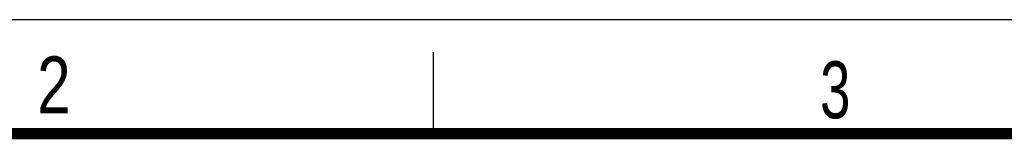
# Model space of a CAD drawing. Header units: millimetres. Extents: x 0 to 210, y 0 to 297.
# Tile 11 of 12: x 80 to 140, y 290 to 297. Entities that reach past the tile are written whole.
import ezdxf

# ---------------------------------------------------------------- set-up
doc = ezdxf.new("R2010")
doc.units = ezdxf.units.MM
doc.header["$LTSCALE"] = 19.36
doc.layers.get('0').update_dxf_attribs({"linetype": 'CONTINUOUS'})
doc.styles.add('TEXTSTYLE_2', font='txt', dxfattribs={"width": 0.75})

msp = doc.modelspace()

# ---------------------------------------------------------------- linework, layer by layer
at = {"color": 2, "linetype": 'CONTINUOUS'}
for p, q in [((0, 297), (210, 297)), ((105, 290), (105, 295))]:
    msp.add_line(p, q, dxfattribs=at)
at = {"color": 7, "linetype": 'CONTINUOUS', "const_width": 0.7}
msp.add_lwpolyline([(7, 290), (203, 290)], dxfattribs=at)

# ---------------------------------------------------------------- texts
at = {"color": 5, "linetype": 'CONTINUOUS', "style": 'TEXTSTYLE_2'}
for s, width, p in [('2', 0.785714, (80.731379, 291.239583)), ('3', 0.714286, (128.683914, 290.942865))]:
    msp.add_text(s, height=3.5, dxfattribs=dict(at, width=width)).set_placement(p)

doc.saveas('drawing.dxf')
